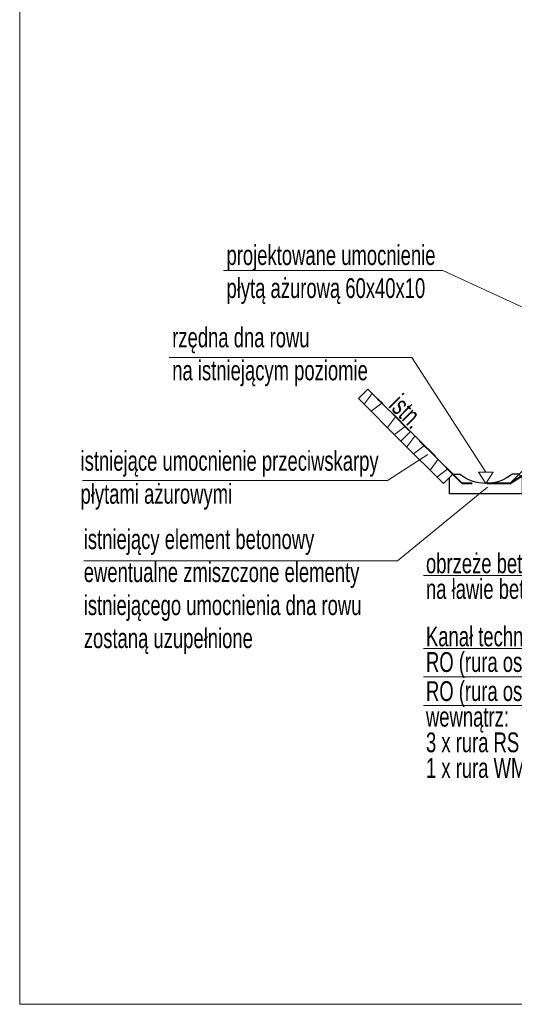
# Model space of a CAD drawing. Header units: metres. Extents: x 1458.7 to 1489, y 574.8 to 588.8.
# Tile 1 of 19: x 1458.7 to 1462.4, y 574.8 to 582.3. Entities that reach past the tile are written whole.
import ezdxf
from ezdxf.enums import TextEntityAlignment as Align

# ---------------------------------------------------------------- set-up
doc = ezdxf.new("R2010")
doc.units = ezdxf.units.M
doc.header["$MEASUREMENT"] = 0
doc.linetypes.add('DGN Style 2', pattern=[0.28364, 0.170184, -0.113456])
for name, color, linetype, lineweight in [('12_obrys', 7, 'Continuous', 0), ('3_opisy', 7, 'Continuous', 0), ('9_warstwy', 7, 'Continuous', 0), ('cienka (Construction)', 7, 'Continuous', 0), ('korytko betonowe', 7, 'Continuous', 0), ('opisy', 7, 'Continuous', 0), ('Warstwa 3', 7, 'Continuous', 0)]:
    doc.layers.add(name, color=color, linetype=linetype, lineweight=lineweight)
doc.styles.add('Style-Arial', font='arial.ttf')

# ---------------------------------------------------------------- blocks, each defined once
blk = doc.blocks.new('*U3')
at = {"layer": 'korytko betonowe', "color": 7, "linetype": 'Continuous', "lineweight": 30}
for p, q in [((-0.275, 0.05), (-0.25, 0.075)), ((0.25, 0.075), (0.275, 0.05))]:
    blk.add_line(p, q, dxfattribs=at)
at = {"layer": 'korytko betonowe', "color": 7, "linetype": 'Continuous', "lineweight": 30, "flags": 128}
for points in [[(-0.25, 0.075), (-0.2, 0.075), (-0.2, 0.075)], [(0.25, 0.075), (0.2, 0.075), (0.2, 0.075)], [(0.275, 0.05), (0.275, -0.075), (-0.275, -0.075), (-0.275, 0.05)]]:
    blk.add_lwpolyline(points, dxfattribs=at)
at = {"layer": 'korytko betonowe', "color": 7, "linetype": 'Continuous', "lineweight": 30, "extrusion": (0, 0, -1)}
blk.add_arc((0, 0.3257), 0.3207, 231.41991, 308.58009, dxfattribs=at)

msp = doc.modelspace()

# ---------------------------------------------------------------- linework, layer by layer
at = {"layer": '12_obrys', "color": 7, "linetype": 'Continuous', "lineweight": 30}
msp.add_line((1463.5237, 579.8805), (1462.3891, 578.7459), dxfattribs=at)
at = {"layer": '12_obrys', "color": 251, "linetype": 'DGN Style 2', "lineweight": 40}
for p, q in [((1462.0291, 578.7459), (1461.3903, 579.3847)), ((1462.3891, 578.7459), (1462.0291, 578.7459)), ((1462.3891, 578.7459), (1462.0291, 578.7459))]:
    msp.add_line(p, q, dxfattribs=at)
at = {"layer": '12_obrys', "color": 251, "linetype": 'DGN Style 2', "lineweight": 40, "flags": 128}
msp.add_lwpolyline([(1462.3891, 578.7459), (1463.2124, 579.2629), (1463.9617, 579.7078), (1464.6813, 579.751), (1465.2698, 579.7864), (1465.2737, 579.7865)], dxfattribs=at)
at = {"layer": '3_opisy', "color": 7}
for p, q in [((1460.2197, 580.3586), (1461.8816, 580.3586)), ((1461.8816, 580.3586), (1463.3727, 579.6733)), ((1459.8086, 579.6992), (1461.6463, 579.6992)), ((1461.6463, 579.6992), (1462.2081, 578.8299)), ((1461.4642, 578.7689), (1461.7678, 578.964)), ((1459.1515, 578.7689), (1461.4642, 578.7689)), ((1462.2197, 578.7183), (1461.5398, 578.1583)), ((1459.1613, 578.1583), (1461.5398, 578.1583))]:
    msp.add_line(p, q, dxfattribs=at)
at = {"layer": '3_opisy', "color": 7, "linetype": 'Continuous', "lineweight": 0}
for p, q in [((1463.5544, 578.0476), (1461.7371, 578.0476)), ((1463.5544, 577.494), (1461.7371, 577.494)), ((1463.5544, 577.2788), (1461.7371, 577.2788)), ((1463.5544, 577.0636), (1461.7371, 577.0636))]:
    msp.add_line(p, q, dxfattribs=at)
at = {"layer": '3_opisy', "color": 7, "linetype": 'Continuous', "lineweight": 0, "flags": 128}
msp.add_lwpolyline([(1462.2091, 578.7459), (1462.1531, 578.8299), (1462.2631, 578.8299), (1462.2091, 578.7459)], dxfattribs=at)
at = {"layer": '9_warstwy', "color": 7, "linetype": 'Continuous', "lineweight": 13}
for p, q in [((1461.3141, 579.461), (1461.2422, 579.3891)), ((1461.3141, 579.461), (1461.6366, 579.1385)), ((1461.2422, 579.3891), (1461.5647, 579.0666)), ((1461.6366, 579.1385), (1461.5647, 579.0666)), ((1461.6366, 579.1385), (1461.5647, 579.0666)), ((1461.6366, 579.1385), (1461.9591, 578.8159)), ((1461.5647, 579.0666), (1461.8873, 578.7441)), ((1461.9591, 578.8159), (1461.8873, 578.7441))]:
    msp.add_line(p, q, dxfattribs=at)
at = {"layer": 'cienka (Construction)', "color": 7, "linetype": 'Continuous', "lineweight": 13}
for p, q in [((1461.3479, 579.4271), (1461.2865, 579.3449)), ((1461.4206, 579.3545), (1461.3386, 579.2928)), ((1461.5245, 579.2506), (1461.463, 579.1683)), ((1461.597, 579.178), (1461.515, 579.1163)), ((1461.6704, 579.1046), (1461.609, 579.0223)), ((1461.7431, 579.032), (1461.6611, 578.9702)), ((1461.847, 578.9281), (1461.7855, 578.8458)), ((1461.9195, 578.8555), (1461.8375, 578.7938))]:
    msp.add_line(p, q, dxfattribs=at)
at = {"layer": 'Warstwa 3', "color": 7, "linetype": 'Continuous', "lineweight": 0, "flags": 128}
msp.add_lwpolyline([(1458.6755, 588.7985), (1488.9716, 588.7985), (1488.9716, 574.7985), (1458.6755, 574.7985), (1458.6755, 588.7985)], close=True, dxfattribs=at)

# ---------------------------------------------------------------- block references
at = {"layer": 'korytko betonowe', "color": 7, "linetype": 'Continuous', "lineweight": 30}
msp.add_blockref('*U3', (1462.2091, 578.7409), dxfattribs=at)

# ---------------------------------------------------------------- texts
at = {"layer": '3_opisy', "color": 7, "linetype": 'Continuous', "lineweight": 0, "style": 'Style-Arial', "width": 0.666667}
msp.add_text('istn.', height=0.15, rotation=315.36848, dxfattribs=at).set_placement((1461.5702, 579.435), align=Align.TOP_LEFT)
at = {"layer": '3_opisy', "color": 7, "linetype": 'Continuous', "lineweight": 0, "char_height": 0.15, "attachment_point": 7, "line_spacing_factor": 0.776524, "style": 'Style-Arial'}
for s, insert in [('\\H1x;\\W0.666667;obrzeże betonowe 8/30\\Pna ławie betonowej z oporem\\P', (1461.7547, 577.8255)), ('\\H1x;\\W0.66667;Kanał technologiczny\\PRO (rura osłonowa) - ɸ125', (1461.7547, 577.2719))]:
    msp.add_mtext(s, dxfattribs=dict(at, insert=insert))
at = {"layer": '3_opisy', "color": 7, "linetype": 'Continuous', "lineweight": 0, "insert": (1461.7547, 576.4691), "char_height": 0.15, "width": 1.650759, "attachment_point": 7, "line_spacing_factor": 0.776524, "style": 'Style-Arial'}
msp.add_mtext('\\H1x;\\W0.66667;RO (rura osłonowa) - ɸ125\\Pwewnątrz:\\P3 x rura RS ɸ40\\P1 x rura WMR ɸ40', dxfattribs=at)
at = {"layer": 'opisy', "color": 7, "linetype": 'Continuous', "lineweight": 0, "char_height": 0.15, "attachment_point": 1, "style": 'Style-Arial'}
for s, insert in [('\\H1x;\\W0.666667;projektowane umocnienie\\Ppłytą ażurową 60x40x10', (1460.2428, 580.5506)), ('\\H1x;\\W0.666667;rzędna dna rowu\\Pna istniejącym poziomie', (1459.8317, 579.9271)), ('\\H1x;\\W0.666667;istniejące umocnienie przeciwskarpy\\Ppłytami ażurowymi', (1459.1368, 578.9917)), ('\\H1x;\\W0.666667;istniejący element betonowy\\Pewentualne zmiszczone elementy\\Pistniejącego umocnienia dna rowu\\Pzostaną uzupełnione', (1459.1613, 578.3981))]:
    msp.add_mtext(s, dxfattribs=dict(at, insert=insert))

doc.saveas('drawing.dxf')
